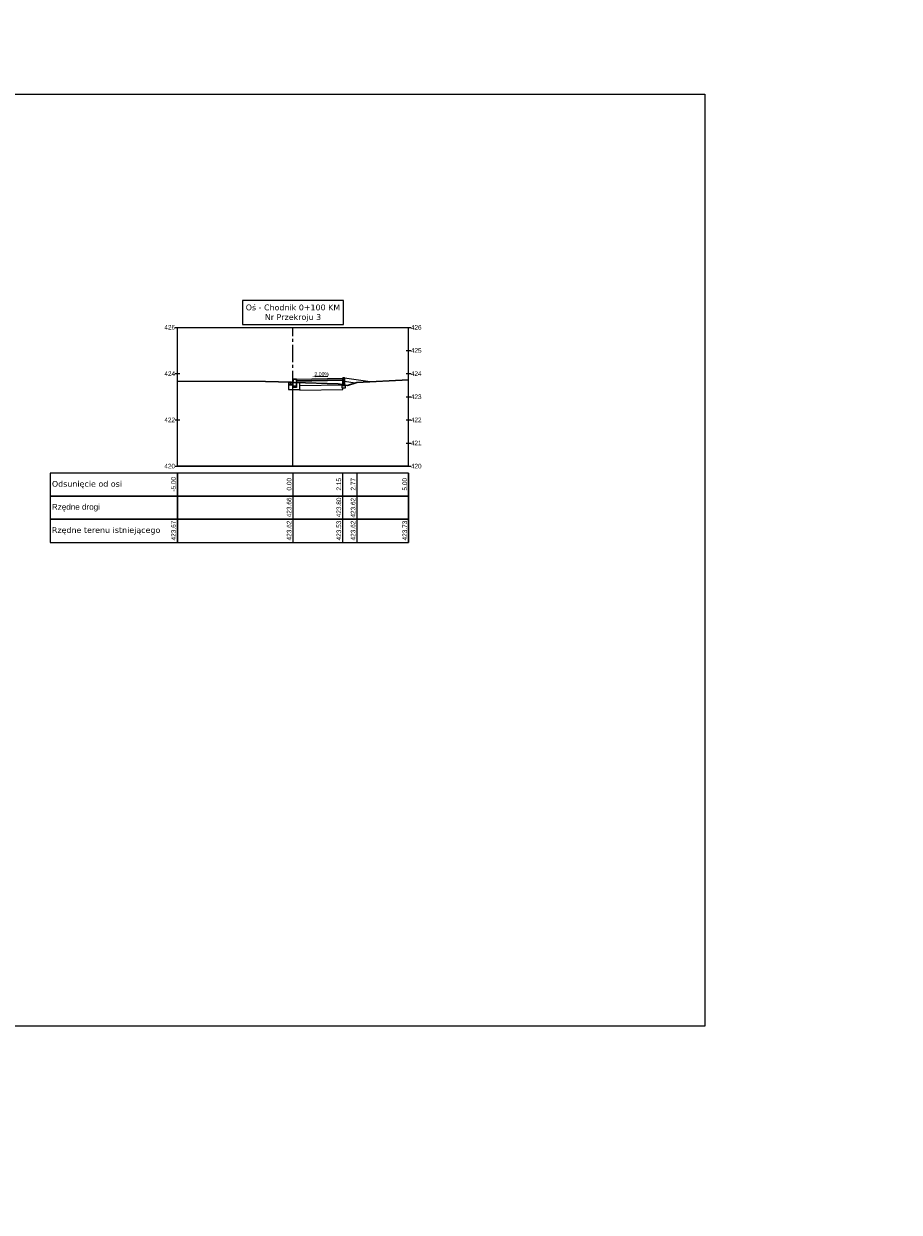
# Model space of a CAD drawing. Header units: metres. Extents: x 7331444 to 14836576, y 5479641 to 11132379.
# Tile 47 of 53: x 7418994 to 7419032, y 5566273 to 5566324. Entities that reach past the tile are written whole.
import ezdxf
from ezdxf.enums import TextEntityAlignment as Align

# ---------------------------------------------------------------- set-up
doc = ezdxf.new("R2010")
doc.units = ezdxf.units.M
doc.linetypes.add('CENTER2', pattern=[1.125, 0.75, -0.125, 0.125, -0.125])
doc.layers.add('#D-Szczegóły 1do10', color=7, linetype='Continuous', lineweight=20)
doc.layers.add('$Szczegóły', color=7, linetype='Continuous', lineweight=13)
for name, color, linetype in [('C-DROGI-PRZEKROJE', 7, 'Continuous'), ('C-DROGI-PRZEKROJE-WIDOKI', 7, 'Continuous'), ('C-DROGI-PRZEKROJE-WIDOKI-ETYKIETY', 7, 'Continuous'), ('GP_D_rzędne', 7, 'Continuous')]:
    doc.layers.add(name, color=color, linetype=linetype)
doc.styles.add('opis_50', font='arial.ttf', dxfattribs={"width": 0.9, "height": 0.125})

# ---------------------------------------------------------------- blocks, each defined once
blk = doc.blocks.new('*U855')
at = {"layer": 'C-DROGI-PRZEKROJE', "color": 74, "linetype": 'Continuous', "lineweight": 30}
blk.add_lwpolyline([(7418922.709, 5565823.115), (7418926.516, 5565823.099), (7418927.641, 5565823.077), (7418927.709, 5565823.066), (7418927.776, 5565823.054), (7418929.662, 5565823.002), (7418930.075, 5565822.934), (7418930.475, 5565823.065), (7418932.709, 5565823.169)], dxfattribs=at)
blk = doc.blocks.new('*U848')
at = {"layer": 'C-DROGI-PRZEKROJE-WIDOKI-ETYKIETY', "color": 7, "linetype": 'Continuous', "lineweight": -3}
blk.add_line((7418927.709, 5565819.143), (7418927.709, 5565816.143), dxfattribs=at)
at = {"layer": 'C-DROGI-PRZEKROJE-WIDOKI-ETYKIETY', "color": 75, "linetype": 'Continuous', "lineweight": -3}
blk.add_circle((7418927.709, 5565819.443), 0.015, dxfattribs=at)
at = {"layer": 'C-DROGI-PRZEKROJE-WIDOKI-ETYKIETY', "color": 7, "linetype": 'Continuous', "lineweight": -3, "char_height": 0.2, "attachment_point": 5, "rotation": 90}
for s, insert in [('{\\fArial|b0|i0|c238|p34;0.00}', (7418927.544, 5565818.658)), ('{\\fArial|b0|i0|c238|p34;423.62}', (7418927.544, 5565816.658))]:
    blk.add_mtext(s, dxfattribs=dict(at, insert=insert))
at = {"layer": 'C-DROGI-PRZEKROJE-WIDOKI-ETYKIETY', "color": 1, "linetype": 'Continuous', "lineweight": -3, "insert": (7418927.544, 5565817.658), "char_height": 0.2, "attachment_point": 5, "rotation": 90}
blk.add_mtext('{\\fArial|b0|i0|c238|p34;423.66}', dxfattribs=at)
blk = doc.blocks.new('*U847')
at = {"layer": 'C-DROGI-PRZEKROJE-WIDOKI-ETYKIETY', "color": 7, "linetype": 'Continuous', "lineweight": -3}
blk.add_line((7418929.859, 5565819.143), (7418929.859, 5565816.143), dxfattribs=at)
at = {"layer": 'C-DROGI-PRZEKROJE-WIDOKI-ETYKIETY', "color": 75, "linetype": 'Continuous', "lineweight": -3}
blk.add_circle((7418929.859, 5565819.443), 0.015, dxfattribs=at)
at = {"layer": 'C-DROGI-PRZEKROJE-WIDOKI-ETYKIETY', "color": 7, "linetype": 'Continuous', "lineweight": -3, "char_height": 0.2, "attachment_point": 5, "rotation": 90}
for s, insert in [('{\\fArial|b0|i0|c238|p34;2.15}', (7418929.694, 5565818.658)), ('{\\fArial|b0|i0|c238|p34;423.53}', (7418929.694, 5565816.658))]:
    blk.add_mtext(s, dxfattribs=dict(at, insert=insert))
at = {"layer": 'C-DROGI-PRZEKROJE-WIDOKI-ETYKIETY', "color": 1, "linetype": 'Continuous', "lineweight": -3, "insert": (7418929.694, 5565817.658), "char_height": 0.2, "attachment_point": 5, "rotation": 90}
blk.add_mtext('{\\fArial|b0|i0|c238|p34;423.80}', dxfattribs=at)
blk = doc.blocks.new('*U846')
at = {"layer": 'C-DROGI-PRZEKROJE-WIDOKI-ETYKIETY', "color": 7, "linetype": 'Continuous', "lineweight": -3}
blk.add_line((7418932.709, 5565819.143), (7418932.709, 5565816.143), dxfattribs=at)
at = {"layer": 'C-DROGI-PRZEKROJE-WIDOKI-ETYKIETY', "color": 75, "linetype": 'Continuous', "lineweight": -3}
blk.add_circle((7418932.709, 5565819.443), 0.015, dxfattribs=at)
at = {"layer": 'C-DROGI-PRZEKROJE-WIDOKI-ETYKIETY', "color": 7, "linetype": 'Continuous', "lineweight": -3, "char_height": 0.2, "attachment_point": 5, "rotation": 90}
for s, insert in [('{\\fArial|b0|i0|c238|p34;5.00}', (7418932.544, 5565818.658)), ('{\\fArial|b0|i0|c238|p34;423.73}', (7418932.544, 5565816.658))]:
    blk.add_mtext(s, dxfattribs=dict(at, insert=insert))
at = {"layer": 'C-DROGI-PRZEKROJE-WIDOKI-ETYKIETY', "color": 1, "linetype": 'Continuous', "lineweight": -3, "insert": (7418932.544, 5565817.658), "char_height": 0.2, "attachment_point": 5, "rotation": 90}
blk.add_mtext('{\\fArial|b0|i0|c238|p34;}', dxfattribs=at)
blk = doc.blocks.new('*U845')
at = {"layer": 'C-DROGI-PRZEKROJE-WIDOKI-ETYKIETY', "color": 7, "linetype": 'Continuous', "lineweight": -3}
blk.add_line((7418922.709, 5565819.143), (7418922.709, 5565816.143), dxfattribs=at)
at = {"layer": 'C-DROGI-PRZEKROJE-WIDOKI-ETYKIETY', "color": 75, "linetype": 'Continuous', "lineweight": -3}
blk.add_circle((7418922.709, 5565819.443), 0.015, dxfattribs=at)
at = {"layer": 'C-DROGI-PRZEKROJE-WIDOKI-ETYKIETY', "color": 7, "linetype": 'Continuous', "lineweight": -3, "char_height": 0.2, "attachment_point": 5, "rotation": 90}
for s, insert in [('{\\fArial|b0|i0|c238|p34;-5.00}', (7418922.544, 5565818.658)), ('{\\fArial|b0|i0|c238|p34;423.67}', (7418922.544, 5565816.658))]:
    blk.add_mtext(s, dxfattribs=dict(at, insert=insert))
at = {"layer": 'C-DROGI-PRZEKROJE-WIDOKI-ETYKIETY', "color": 1, "linetype": 'Continuous', "lineweight": -3, "insert": (7418922.544, 5565817.658), "char_height": 0.2, "attachment_point": 5, "rotation": 90}
blk.add_mtext('{\\fArial|b0|i0|c238|p34;}', dxfattribs=at)
blk = doc.blocks.new('SPADEK')
blk.add_hatch(color=256).paths.add_polyline_path([(-1.65, 0.42), (-2.8, 0.3), (-1.65, 0.18)])
blk.add_line((-1.65, 0.3), (1.65, 0.3))
at = {"width": 0.7}
blk.add_attdef('SPADEK', text='', height=1, dxfattribs=at).set_placement((0, 0), align=Align.BOTTOM_CENTER)

msp = doc.modelspace()

# ---------------------------------------------------------------- linework, layer by layer
at = {"layer": '#D-Szczegóły 1do10'}
msp.add_lwpolyline([(7418947.414, 5566320.986), (7419023.401, 5566320.986), (7419023.401, 5566280.682), (7418947.414, 5566280.682)], close=True, dxfattribs=at)
at = {"layer": '$Szczegóły'}
for p, q in [((7419005.743, 5566308.673), (7419007.743, 5566308.713)), ((7419005.743, 5566308.614), (7419007.743, 5566308.653)), ((7419005.743, 5566308.584), (7419007.743, 5566308.623)), ((7419005.593, 5566308.443), (7419005.393, 5566308.443)), ((7419005.593, 5566308.413), (7419005.393, 5566308.413)), ((7419005.893, 5566308.387), (7419007.743, 5566308.423)), ((7419005.893, 5566308.186), (7419007.743, 5566308.223))]:
    msp.add_line(p, q, dxfattribs=at)
for points in [[(7419005.593, 5566308.523), (7419005.393, 5566308.523), (7419005.393, 5566308.544)], [(7419005.493, 5566308.523), (7419005.493, 5566308.443)]]:
    msp.add_lwpolyline(points, dxfattribs=at)
at = {"layer": '$Szczegóły', "flags": 128}
for points in [[(7419005.393, 5566308.523), (7419005.393, 5566308.213), (7419005.893, 5566308.213), (7419005.893, 5566308.513), (7419005.743, 5566308.513)], [(7419005.743, 5566308.673), (7419005.743, 5566308.663)], [(7419007.823, 5566308.723), (7419008.932, 5566308.561)], [(7419007.823, 5566308.573), (7419008.288, 5566308.505)], [(7419005.743, 5566308.363), (7419005.743, 5566308.313), (7419005.593, 5566308.313)], [(7419005.593, 5566308.363), (7419005.593, 5566308.313)], [(7419005.893, 5566308.213), (7419005.893, 5566308.186)], [(7419007.708, 5566308.293), (7419007.858, 5566308.293), (7419007.858, 5566308.393), (7419007.708, 5566308.393), (7419007.708, 5566308.293)], [(7419007.743, 5566308.223), (7419007.743, 5566308.293)]]:
    msp.add_lwpolyline(points, dxfattribs=at)
at = {"layer": '$Szczegóły', "lineweight": 30, "flags": 128}
msp.add_lwpolyline([(7419005.743, 5566308.363), (7419005.743, 5566308.663), (7419005.623, 5566308.663), (7419005.593, 5566308.543), (7419005.593, 5566308.363)], close=True, dxfattribs=at)
msp.add_lwpolyline([(7419007.743, 5566308.723), (7419007.823, 5566308.723), (7419007.823, 5566308.423), (7419007.743, 5566308.423), (7419007.743, 5566308.723)], dxfattribs=at)
at = {"layer": '$Szczegóły', "flags": 128}
msp.add_lwpolyline([(7419007.743, 5566308.423), (7419007.708, 5566308.393), (7419007.858, 5566308.393), (7419007.823, 5566308.423)], close=True, dxfattribs=at)
at = {"color": 6, "lineweight": 50}
msp.add_circle((7417939.891, 5566137.208), 86496.154, dxfattribs=at)
at = {"layer": 'C-DROGI-PRZEKROJE-WIDOKI', "color": 7, "linetype": 'Continuous', "lineweight": -3}
for p, q in [((7419000.493, 5566310.906), (7419000.693, 5566310.906)), ((7419000.593, 5566304.906), (7419000.593, 5566310.906)), ((7419000.593, 5566310.906), (7419010.593, 5566310.906)), ((7419010.493, 5566310.906), (7419010.693, 5566310.906)), ((7419010.593, 5566304.906), (7419010.593, 5566310.906)), ((7419010.493, 5566309.906), (7419010.693, 5566309.906)), ((7419000.493, 5566308.906), (7419000.693, 5566308.906)), ((7419010.493, 5566308.906), (7419010.693, 5566308.906)), ((7419010.493, 5566307.906), (7419010.693, 5566307.906)), ((7419000.493, 5566306.906), (7419000.693, 5566306.906)), ((7419010.493, 5566306.906), (7419010.693, 5566306.906)), ((7419010.493, 5566305.906), (7419010.693, 5566305.906)), ((7419000.493, 5566304.906), (7419000.693, 5566304.906)), ((7419010.493, 5566304.906), (7419010.693, 5566304.906))]:
    msp.add_line(p, q, dxfattribs=at)
at = {"layer": 'C-DROGI-PRZEKROJE-WIDOKI', "color": 7, "linetype": 'CENTER2', "lineweight": -3}
msp.add_line((7419005.593, 5566304.906), (7419005.593, 5566310.906), dxfattribs=at)
at = {"layer": 'C-DROGI-PRZEKROJE-WIDOKI', "color": 9, "linetype": 'Continuous', "lineweight": -3}
for p, q in [((7419000.593, 5566304.906), (7419000.593, 5566308.578)), ((7419005.593, 5566304.906), (7419005.593, 5566308.529)), ((7419005.593, 5566304.906), (7419005.593, 5566308.529)), ((7419010.593, 5566304.906), (7419010.593, 5566308.632))]:
    msp.add_line(p, q, dxfattribs=at)
at = {"layer": 'C-DROGI-PRZEKROJE-WIDOKI', "color": 7, "linetype": 'Continuous', "lineweight": 30}
msp.add_line((7419000.593, 5566304.906), (7419010.593, 5566304.906), dxfattribs=at)
at = {"layer": 'C-DROGI-PRZEKROJE-WIDOKI', "color": 7, "linetype": 'Continuous', "lineweight": -3}
for points in [[(7419003.41, 5566311.031), (7419007.776, 5566311.031), (7419007.776, 5566312.061), (7419003.41, 5566312.061)], [(7419000.593, 5566303.606), (7419000.593, 5566304.606), (7418995.093, 5566304.606), (7418995.093, 5566303.606)], [(7419000.593, 5566303.606), (7419010.593, 5566303.606), (7419010.593, 5566304.606), (7419000.593, 5566304.606)], [(7419000.593, 5566302.606), (7419000.593, 5566303.606), (7418995.093, 5566303.606), (7418995.093, 5566302.606)], [(7419000.593, 5566302.606), (7419010.593, 5566302.606), (7419010.593, 5566303.606), (7419000.593, 5566303.606)], [(7419000.593, 5566301.606), (7419000.593, 5566302.606), (7418995.093, 5566302.606), (7418995.093, 5566301.606)], [(7419000.593, 5566301.606), (7419010.593, 5566301.606), (7419010.593, 5566302.606), (7419000.593, 5566302.606)]]:
    msp.add_3dface(points, dxfattribs=at)
at = {"layer": 'C-DROGI-PRZEKROJE-WIDOKI-ETYKIETY', "color": 7, "linetype": 'Continuous', "lineweight": -3}
msp.add_line((7419008.359, 5566304.606), (7419008.359, 5566301.606), dxfattribs=at)
at = {"layer": 'C-DROGI-PRZEKROJE-WIDOKI-ETYKIETY', "color": 75, "linetype": 'Continuous', "lineweight": -3}
msp.add_circle((7419008.359, 5566304.906), 0.015, dxfattribs=at)

# ---------------------------------------------------------------- block references
at = {"layer": '$Szczegóły'}
ref = msp.add_blockref('SPADEK', (7419006.836, 5566308.737), dxfattribs=dict(at, xscale=0.1593266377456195, yscale=0.1593266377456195, zscale=1.274613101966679, rotation=1.095644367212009))
ref.add_attrib('SPADEK', '2,00%', dxfattribs={"layer": 'GP_D_rzędne', "height": 0.1593, "rotation": 1.0956, "style": 'opis_50', "width": 0.8}).set_placement((7419006.84, 5566308.761), align=Align.BOTTOM_CENTER)
at = {"layer": 'C-DROGI-PRZEKROJE', "color": 7, "linetype": 'Continuous', "lineweight": -3}
msp.add_blockref('*U855', (77.883, 485.463), dxfattribs=at)
at = {"layer": 'C-DROGI-PRZEKROJE-WIDOKI-ETYKIETY', "color": 7, "linetype": 'Continuous', "lineweight": -3}
for name in ['*U845', '*U848', '*U847', '*U846']:
    msp.add_blockref(name, (77.883, 485.463), dxfattribs=at)

# ---------------------------------------------------------------- texts
at = {"layer": 'C-DROGI-PRZEKROJE-WIDOKI', "color": 7, "linetype": 'Continuous', "lineweight": -3}
for s, insert, char_height, attachment_point in [('{\\fVerdana|b0|i0|c238|p34;Oś - Chodnik 0+100 KM\\PNr Przekroju 3}', (7419005.593, 5566311.156), 0.25, 8), ('426', (7419000.493, 5566310.906), 0.2, 6), ('426', (7419010.693, 5566310.906), 0.2, 4), ('425', (7419010.693, 5566309.906), 0.2, 4), ('424', (7419000.493, 5566308.906), 0.2, 6), ('424', (7419010.693, 5566308.906), 0.2, 4), ('423', (7419010.693, 5566307.906), 0.2, 4), ('422', (7419000.493, 5566306.906), 0.2, 6), ('422', (7419010.693, 5566306.906), 0.2, 4), ('421', (7419010.693, 5566305.906), 0.2, 4), ('420', (7419000.493, 5566304.906), 0.2, 6), ('420', (7419010.693, 5566304.906), 0.2, 4), ('{\\fVerdana|b0|i0|c238|p34;Odsunięcie od osi}', (7418995.168, 5566304.106), 0.25, 4), ('{\\fArial|b0|i0|c238|p34;Rzędne drogi}', (7418995.168, 5566303.106), 0.25, 4), ('{\\fVerdana|b0|i0|c238|p34;Rzędne terenu istniejącego}', (7418995.168, 5566302.106), 0.25, 4)]:
    msp.add_mtext(s, dxfattribs=dict(at, insert=insert, char_height=char_height, attachment_point=attachment_point))
at = {"layer": 'C-DROGI-PRZEKROJE-WIDOKI-ETYKIETY', "color": 7, "linetype": 'Continuous', "lineweight": -3, "char_height": 0.2, "attachment_point": 5, "rotation": 90}
for s, insert in [('{\\fArial|b0|i0|c238|p34;2.77}', (7419008.194, 5566304.121)), ('{\\fArial|b0|i0|c238|p34;423.62}', (7419008.194, 5566302.121))]:
    msp.add_mtext(s, dxfattribs=dict(at, insert=insert))
at = {"layer": 'C-DROGI-PRZEKROJE-WIDOKI-ETYKIETY', "color": 1, "linetype": 'Continuous', "lineweight": -3, "char_height": 0.2, "attachment_point": 5, "rotation": 90}
for s, insert in [('{\\fArial|b0|i0|c238|p34;423.62}', (7419008.194, 5566303.108)), ('{\\fArial|b0|i0|c238|p34;}', (7419008.194, 5566303.121))]:
    msp.add_mtext(s, dxfattribs=dict(at, insert=insert))

doc.saveas('drawing.dxf')
